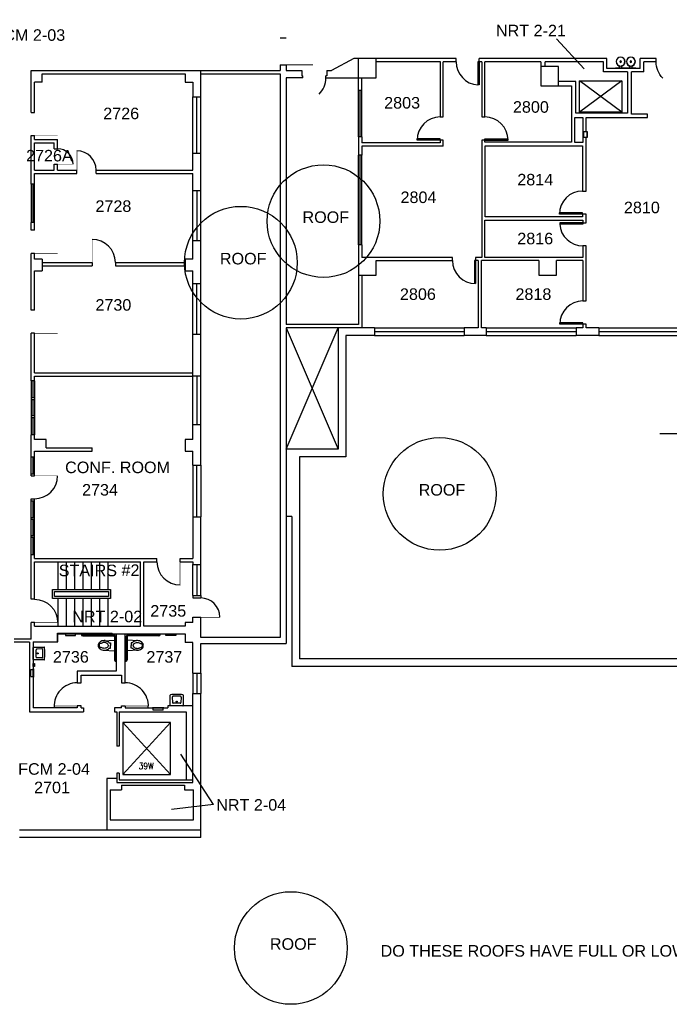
# Model space of a CAD drawing. Extents: x 1022 to 4599, y 252 to 3211.
# Tile 2 of 4: x 2057 to 3069, y 575 to 2110. Entities that reach past the tile are written whole.
import ezdxf
from ezdxf.enums import TextEntityAlignment as Align

# ---------------------------------------------------------------- set-up
doc = ezdxf.new("R2010")
doc.units = 0
doc.header["$LTSCALE"] = 96
doc.header["$MEASUREMENT"] = 0
doc.layers.get('0').update_dxf_attribs({"linetype": 'CONTINUOUS'})
doc.layers.get('DEFPOINTS').update_dxf_attribs({"color": 31, "linetype": 'CONTINUOUS'})
for name, color, linetype in [('A-ANNO-RNUM', 4, 'CONTINUOUS'), ('A-ANNO-TEXT', 4, 'CONTINUOUS'), ('A-ANNO-TEXT-CTC', 181, 'CONTINUOUS'), ('A-DOOR', 2, 'CONTINUOUS'), ('A-FLOR-SHFT', 1, 'CONTINUOUS'), ('A-FLOR-STRS', 2, 'CONTINUOUS'), ('A-GLAZ', 2, 'CONTINUOUS'), ('A-PREFIX', 2, 'CONTINUOUS'), ('A-WALL-FULL', 6, 'CONTINUOUS'), ('A-WALL-SILL', 1, 'CONTINUOUS')]:
    doc.layers.add(name, color=color, linetype=linetype)
doc.styles.add('ARIAL', font='arial.ttf')
doc.styles.add('PP-FPLL-unverified$0$STANDARD', font='ROMANS.shx', dxfattribs={"width": 0.85})

# ---------------------------------------------------------------- blocks, each defined once
blk = doc.blocks.new('DR')
at = {"layer": 'A-DOOR'}
blk.add_lwpolyline([(0, 0, 0.0278, 0.0278, 0), (0, 1, 0, 0, 0.414214), (-1, 0, 0, 0, 0.414214)], format="xyseb", dxfattribs=at)
blk = doc.blocks.new('DL')
at = {"layer": 'A-DOOR', "const_width": 0.0156}
blk.add_lwpolyline([(-1, 0), (0, 0)], dxfattribs=at)
at = {"layer": 'A-DOOR'}
blk.add_arc((0, 0), 1, 90, 180, dxfattribs=at)
blk = doc.blocks.new('PP-FP02-unverified$0$DOOR-E')
at = {"const_width": 0.001}
blk.add_lwpolyline([(0, 0), (-0.707, 0.707)], dxfattribs=at)
blk.add_arc((0, 0), 1, 135, 180)

msp = doc.modelspace()

# ---------------------------------------------------------------- linework, layer by layer
at = {"layer": 'A-ANNO-TEXT-CTC'}
for p, q in [((2893.3, 2080.5), (2936.2, 2033.6)), ((2359, 887), (2308.2, 965.5)), ((2359, 887), (2293.8, 879.1))]:
    msp.add_line(p, q, dxfattribs=at)
at = {"layer": 'A-DOOR'}
for p, q in [((2770.9, 2044.8), (2770.9, 2008.7)), ((2772.9, 2044.8), (2770.9, 2044.8)), ((2772.9, 2044.8), (2772.9, 2008.7)), ((2772.9, 2008.7), (2770.9, 2008.7)), ((2680.1, 1924.7), (2676.1, 1924.7)), ((2676.1, 1922.7), (2676.1, 1924.7)), ((2680.1, 1922.7), (2676.1, 1922.7)), ((2708.1, 1924.7), (2680.1, 1924.7)), ((2680.1, 1924.7), (2680.1, 1922.7)), ((2680.1, 1923.7), (2708.1, 1923.7)), ((2708.1, 1922.7), (2680.1, 1922.7)), ((2708.1, 1924.7), (2708.1, 1922.7)), ((2712.1, 1924.7), (2708.1, 1924.7)), ((2712.1, 1922.7), (2708.1, 1922.7)), ((2712.1, 1922.7), (2712.1, 1924.7)), ((2781.8, 1924.7), (2785.8, 1924.7)), ((2781.8, 1922.7), (2781.8, 1924.7)), ((2781.8, 1922.7), (2785.8, 1922.7)), ((2785.8, 1924.7), (2813.8, 1924.7)), ((2785.8, 1924.7), (2785.8, 1922.7)), ((2813.8, 1923.7), (2785.8, 1923.7)), ((2785.8, 1922.7), (2813.8, 1922.7)), ((2813.8, 1924.7), (2817.8, 1924.7)), ((2813.8, 1924.7), (2813.8, 1922.7)), ((2813.8, 1922.7), (2817.8, 1922.7)), ((2817.8, 1922.7), (2817.8, 1924.7)), ((2901.8, 1809.2), (2897.8, 1809.2)), ((2897.8, 1807.2), (2897.8, 1809.2)), ((2901.8, 1807.2), (2897.8, 1807.2)), ((2929.8, 1809.2), (2901.8, 1809.2)), ((2901.8, 1809.2), (2901.8, 1807.2)), ((2901.8, 1808.2), (2929.8, 1808.2)), ((2929.8, 1807.2), (2901.8, 1807.2)), ((2929.8, 1809.2), (2929.8, 1807.2)), ((2933.8, 1809.2), (2929.8, 1809.2)), ((2933.8, 1807.2), (2929.8, 1807.2)), ((2933.8, 1807.2), (2933.8, 1809.2)), ((2898.4, 1793.7), (2898.4, 1791.7)), ((2934.5, 1793.7), (2898.4, 1793.7)), ((2934.5, 1791.7), (2898.4, 1791.7)), ((2934.5, 1793.7), (2934.5, 1791.7)), ((2731.1, 1734.8), (2731.1, 1734.8)), ((2731.1, 1734.8), (2731.3, 1734.8)), ((2765.3, 1734.8), (2765.3, 1730.8)), ((2767.3, 1734.8), (2765.3, 1734.8)), ((2767.3, 1734.8), (2767.3, 1730.8)), ((2765.3, 1730.8), (2765.3, 1702.8)), ((2765.3, 1730.8), (2767.3, 1730.8)), ((2766.3, 1702.8), (2766.3, 1730.8)), ((2767.3, 1730.8), (2767.3, 1702.8)), ((2765.3, 1702.8), (2765.3, 1698.8)), ((2765.3, 1702.8), (2767.3, 1702.8)), ((2767.3, 1698.8), (2765.3, 1698.8)), ((2767.3, 1702.8), (2767.3, 1698.8)), ((2902.5, 1637.8), (2898.5, 1637.8)), ((2898.5, 1635.8), (2898.5, 1637.8)), ((2902.5, 1635.8), (2898.5, 1635.8)), ((2930.5, 1637.8), (2902.5, 1637.8)), ((2902.5, 1637.8), (2902.5, 1635.8)), ((2902.5, 1636.8), (2930.5, 1636.8)), ((2930.5, 1635.8), (2902.5, 1635.8)), ((2930.5, 1637.8), (2930.5, 1635.8)), ((2934.5, 1637.8), (2930.5, 1637.8)), ((2934.5, 1635.8), (2930.5, 1635.8)), ((2934.5, 1635.8), (2934.5, 1637.8))]:
    msp.add_line(p, q, dxfattribs=at)
msp.add_lwpolyline([(2463, 2082), (2472, 2082)], dxfattribs=at)
for points, const_width in [([(2146.2, 1875.8), (2146.2, 1905.8)], 1), ([(2116.2, 1885.1), (2140.4, 1885.1)], 0.5), ([(2339, 1178.8), (2369, 1178.8)], 1), ([(2146.7, 1040.5), (2110.7, 1040.5)], 1), ([(2221.5, 1040.5), (2257.5, 1040.5)], 1)]:
    msp.add_lwpolyline(points, dxfattribs=dict(at, const_width=const_width))
for centre, radius, start, end in [((2772.9, 2044.8), 36.1, 180, 266.8211), ((2712.1, 1922.7), 36, 90, 180), ((2781.8, 1922.7), 36, 0, 90), ((2116.2, 1885.1), 24, 0, 90), ((2146.2, 1875.8), 30, 360, 90), ((2933.8, 1807.2), 36, 90, 180), ((2934.5, 1793.7), 36.1, 183.1789, 270), ((2767.3, 1734.8), 36, 180, 270), ((2934.5, 1635.8), 36, 90, 180), ((2339, 1178.8), 30, 0, 90), ((2146.7, 1040.5), 36, 90, 183.5833), ((2221.5, 1040.5), 36, 356.4167, 90)]:
    msp.add_arc(centre, radius, start, end, dxfattribs=at)
at = {"layer": 'A-FLOR-SHFT'}
for p, q in [((2929.1, 2015), (2995.3, 2015)), ((2929.1, 1966), (2929.1, 2015)), ((2995.3, 2015), (2929.1, 1966)), ((2995.3, 1966), (2929.1, 2015)), ((2995.3, 2015), (2995.3, 1966)), ((2995.3, 1966), (2929.1, 1966)), ((2217.5, 1014.8), (2292.2, 933.8)), ((2217.5, 933.8), (2292.2, 1014.8))]:
    msp.add_line(p, q, dxfattribs=at)
msp.add_lwpolyline([(2217.5, 933.8), (2292.2, 933.8), (2292.2, 1014.8), (2217.5, 1014.8)], close=True, dxfattribs=at)
at = {"layer": 'A-FLOR-STRS'}
for p, q in [((2472, 1630), (2553, 1441)), ((2472, 1441), (2553, 1630)), ((2116.4, 1265.1), (2116.4, 1221.9)), ((2129.4, 1265.1), (2129.4, 1221.9)), ((2142.4, 1265.1), (2142.4, 1221.9)), ((2155.4, 1265.1), (2155.4, 1221.9)), ((2168.4, 1265.1), (2168.4, 1221.9)), ((2181.4, 1265.1), (2181.4, 1221.9)), ((2194.4, 1265.1), (2194.4, 1221.9)), ((2116.4, 1207.9), (2116.4, 1164.8)), ((2129.4, 1207.9), (2129.4, 1164.8)), ((2142.4, 1207.9), (2142.4, 1164.8)), ((2155.4, 1207.9), (2155.4, 1164.8)), ((2168.4, 1207.9), (2168.4, 1164.8)), ((2181.4, 1207.9), (2181.4, 1164.8)), ((2194.4, 1207.9), (2194.4, 1164.8))]:
    msp.add_line(p, q, dxfattribs=at)
for points in [[(2108.4, 1221.9), (2198.4, 1221.9), (2198.4, 1207.9), (2108.4, 1207.9)], [(2111.4, 1218.9), (2195.4, 1218.9), (2195.4, 1210.9), (2111.4, 1210.9)]]:
    msp.add_lwpolyline(points, close=True, dxfattribs=at)
at = {"layer": 'A-GLAZ'}
for p, q in [((2587.5, 1927.5), (2587.5, 2000)), ((2333, 1902), (2333, 1990)), ((2587.5, 1759.2), (2587.5, 1899.3)), ((2077.6, 1854), (2077.6, 1794)), ((2333, 1844), (2333, 1766)), ((2333, 1620.2), (2333, 1699)), ((2609.6, 1624), (2749.6, 1624)), ((2783.9, 1624), (2923.9, 1624)), ((2959.5, 1624), (3099.5, 1624)), ((2333, 1555), (2333, 1479)), ((2077.6, 1547.2), (2077.6, 1520.8)), ((2077.6, 1517.8), (2077.6, 1492.8)), ((2077.6, 1489.8), (2077.6, 1463.2)), ((2077.6, 1428.9), (2077.6, 1402.4)), ((2333, 1335.2), (2333, 1416)), ((2077.6, 1360.4), (2077.6, 1333.9)), ((2077.6, 1330.9), (2077.6, 1305.9)), ((2077.6, 1302.9), (2077.6, 1276.4)), ((2333, 1260.8), (2333, 1212.8)), ((2333, 1091.8), (2333, 1059.8))]:
    msp.add_line(p, q, dxfattribs=at)
at = {"layer": 'A-PREFIX'}
for p, q in [((2985.1, 2035.3), (3017.1, 2035.3)), ((2985.1, 2034.3), (2985.1, 2035.3)), ((3017.1, 2034.3), (2985.1, 2034.3)), ((2991.3, 2035.3), (2991.3, 2038.2)), ((2994.8, 2038.2), (2994.8, 2035.3)), ((3007.3, 2035.3), (3007.3, 2038.2)), ((3010.8, 2038.2), (3010.8, 2035.3)), ((3017.1, 2034.3), (3017.1, 2035.3)), ((2936.1, 1926.5), (2936.1, 1936)), ((2936.1, 1936), (2941, 1936)), ((2940.5, 1936), (2940.5, 1926.5)), ((2941, 1936), (2941, 1926.5)), ((2941, 1926.5), (2936.1, 1926.5)), ((2152.8, 1152.7), (2152.8, 1152.3)), ((2154.2, 1152.7), (2152.8, 1152.7)), ((2154.2, 1152.7), (2154.2, 1152.7)), ((2274.8, 1152.7), (2276.2, 1152.7)), ((2274.8, 1152.7), (2274.8, 1152.7)), ((2276.2, 1152.7), (2276.2, 1152.3)), ((2155.3, 1149.8), (2203, 1149.8)), ((2158.5, 1151.2), (2155.7, 1151.2)), ((2203.6, 1151.2), (2158.5, 1151.2)), ((2187.6, 1142.2), (2204.5, 1143)), ((2204.5, 1148.3), (2204.5, 1140.3)), ((2204.5, 1143), (2204.5, 1126.5)), ((2204.5, 1140.3), (2204.5, 1112.5)), ((2206, 1141.7), (2206, 1148.8)), ((2206, 1113), (2206, 1141.7)), ((2223, 1141.7), (2223, 1148.8)), ((2223, 1113), (2223, 1141.7)), ((2224.5, 1148.3), (2224.5, 1140.3)), ((2224.5, 1143), (2224.5, 1126.5)), ((2241.4, 1142.2), (2224.5, 1143)), ((2224.5, 1140.3), (2224.5, 1112.5)), ((2225.4, 1151.2), (2270.5, 1151.2)), ((2273.7, 1149.8), (2226, 1149.8)), ((2270.5, 1151.2), (2273.3, 1151.2)), ((2078.2, 1112.8), (2078.2, 1131.8)), ((2078.7, 1132.3), (2095.3, 1132.3)), ((2082.5, 1116.7), (2082.5, 1127.9)), ((2091.7, 1129.3), (2083.4, 1128.9)), ((2093.2, 1116.8), (2093.2, 1127.8)), ((2187.6, 1127.3), (2204.5, 1126.5)), ((2241.4, 1127.3), (2224.5, 1126.5)), ((2095.3, 1112.3), (2078.7, 1112.3)), ((2091.7, 1115.3), (2083.4, 1115.7)), ((2207, 1110), (2207.5, 1110)), ((2207.5, 1111.5), (2207.5, 1111.5)), ((2207.5, 1110), (2207.5, 1111.5)), ((2221.5, 1111.5), (2221.5, 1111.5)), ((2221.5, 1110), (2221.5, 1111.5)), ((2222, 1110), (2221.5, 1110)), ((2074.6, 1097.3), (2078.2, 1097.3)), ((2074.6, 1086.3), (2074.6, 1097.3)), ((2078.2, 1086.3), (2078.2, 1097.3)), ((2074.6, 1086.3), (2078.2, 1086.3)), ((2291.7, 1041), (2291.7, 1057.5)), ((2294.7, 1053.9), (2295.2, 1045.7)), ((2307.3, 1055.5), (2296.2, 1055.5)), ((2307.3, 1044.8), (2296.2, 1044.8)), ((2308.8, 1053.9), (2308.3, 1045.7)), ((2311.7, 1057.5), (2311.7, 1041)), ((2265, 1033.7), (2265, 1037.3)), ((2280.5, 1037.3), (2265, 1037.3)), ((2280.5, 1033.7), (2265, 1033.7)), ((2280.5, 1033.7), (2280.5, 1037.3)), ((2311.2, 1040.5), (2292.2, 1040.5))]:
    msp.add_line(p, q, dxfattribs=at)
for points in [[(2128.5, 1150.5), (2144.2, 1150.5), (2144.2, 1152.7), (2128.5, 1152.7)], [(2300.5, 1150.5), (2284.8, 1150.5), (2284.8, 1152.7), (2300.5, 1152.7)], [(2078.2, 1101.8), (2078.2, 1106.8), (2080, 1106.8), (2080, 1101.8)]]:
    msp.add_lwpolyline(points, close=True, dxfattribs=at)
for points in [[(2195.3, 1134.8, 0.17747), (2194.3, 1137, 0.066386), (2193.5, 1137.8, 0.085426), (2191.5, 1138.8, 0.074934), (2188.8, 1139.3, 0.074934), (2186, 1138.8, 0.08035), (2184.1, 1137.9, -0.238976), (2183.7, 1137.8), (2181.5, 1138.6, -0.549653), (2181.3, 1139.4)], [(2188.8, 1142.3, -0.074934), (2192.4, 1141.7, -0.085426), (2195.3, 1140.2, -0.066386), (2196.7, 1138.9), (2198.3, 1138.9), (2198.3, 1134.8)], [(2240.2, 1142.3, 0.074934), (2236.6, 1141.7, 0.085426), (2233.7, 1140.2, 0.066386), (2232.3, 1138.9), (2230.7, 1138.9), (2230.7, 1134.8)], [(2233.7, 1134.8, -0.17747), (2234.7, 1137, -0.066386), (2235.5, 1137.8, -0.085426), (2237.5, 1138.8, -0.074934), (2240.2, 1139.3, -0.074934), (2243, 1138.8, -0.08035), (2244.9, 1137.9, 0.238976), (2245.3, 1137.8), (2247.5, 1138.6, 0.549653), (2247.7, 1139.4)], [(2078.7, 1132.3, 0.065543), (2078.6, 1132.3, 0.087946), (2078.5, 1132.2, 0.043207), (2078.4, 1132.2, 0.043207), (2078.3, 1132.1, 0.087946), (2078.3, 1132, 0.065543), (2078.2, 1131.8)], [(2083.4, 1128.9, 0.063221), (2083.2, 1128.8, 0.085725), (2083, 1128.7, 0.040781), (2082.8, 1128.6, 0.040781), (2082.6, 1128.4, 0.085725), (2082.5, 1128.2, 0.063221), (2082.5, 1127.9)], [(2093.2, 1127.8, 0.050866), (2093.2, 1128.2, 0.073218), (2093.1, 1128.4, 0.028563), (2092.9, 1128.8, 0.050866), (2092.8, 1128.9, 0.050866), (2092.6, 1129.1, 0.028563), (2092.3, 1129.3, 0.073218), (2092, 1129.3, 0.050866), (2091.7, 1129.3)], [(2095.8, 1131.9, 0.061553), (2095.8, 1132, 0.084107), (2095.7, 1132.1, 0.039062), (2095.6, 1132.2, 0.039062), (2095.5, 1132.2, 0.084107), (2095.4, 1132.3, 0.061553), (2095.3, 1132.3)], [(2095.8, 1112.8, 0.007949), (2096.1, 1116.9, 0.014949), (2096.2, 1119.1, 0.000949), (2096.2, 1122.3, 0.000949), (2096.2, 1125.5, 0.014949), (2096.1, 1127.7, 0.007949), (2095.8, 1131.9)], [(2195.3, 1134.8, -0.17412), (2194.3, 1132.5, -0.066386), (2193.5, 1131.7, -0.085426), (2191.5, 1130.7, -0.074934), (2188.8, 1130.2, -0.074934), (2186, 1130.7, -0.08035), (2184.1, 1131.6, 0.238976), (2183.7, 1131.7), (2181.5, 1130.9, 0.549653), (2181.3, 1130.1)], [(2188.8, 1127.2, 0.074934), (2192.4, 1127.8, 0.085426), (2195.3, 1129.3, 0.066386), (2196.7, 1130.6), (2198.3, 1130.6), (2198.3, 1134.8)], [(2240.2, 1127.2, -0.074934), (2236.6, 1127.8, -0.085426), (2233.7, 1129.3, -0.066386), (2232.3, 1130.6), (2230.7, 1130.6), (2230.7, 1134.8)], [(2233.7, 1134.8, 0.17412), (2234.7, 1132.5, 0.066386), (2235.5, 1131.7, 0.085426), (2237.5, 1130.7, 0.074934), (2240.2, 1130.2, 0.074934), (2243, 1130.7, 0.08035), (2244.9, 1131.6, -0.238976), (2245.3, 1131.7), (2247.5, 1130.9, -0.549653), (2247.7, 1130.1)], [(2078.2, 1112.8, 0.065543), (2078.3, 1112.7, 0.087946), (2078.3, 1112.6, 0.043207), (2078.4, 1112.5, 0.043207), (2078.5, 1112.4, 0.087946), (2078.6, 1112.3, 0.065543), (2078.7, 1112.3)], [(2082.5, 1116.7, 0.063221), (2082.5, 1116.4, 0.085725), (2082.6, 1116.2, 0.040781), (2082.8, 1116, 0.040781), (2083, 1115.9, 0.085725), (2083.2, 1115.8, 0.063221), (2083.4, 1115.7)], [(2091.7, 1115.3, 0.050866), (2092, 1115.3, 0.073218), (2092.3, 1115.4, 0.028563), (2092.6, 1115.5, 0.050866), (2092.8, 1115.7, 0.050866), (2092.9, 1115.8, 0.028563), (2093.1, 1116.2, 0.073218), (2093.2, 1116.4, 0.050866), (2093.2, 1116.8)], [(2095.3, 1112.3, 0.061553), (2095.4, 1112.3, 0.084107), (2095.5, 1112.4, 0.039062), (2095.6, 1112.4, 0.039062), (2095.7, 1112.5, 0.084107), (2095.8, 1112.6, 0.061553), (2095.8, 1112.8)], [(2292.2, 1058, 0.061553), (2292.1, 1058, 0.084107), (2292, 1058, 0.039062), (2291.9, 1057.9, 0.039062), (2291.8, 1057.8, 0.084107), (2291.8, 1057.7, 0.061553), (2291.7, 1057.5)], [(2311.3, 1058, 0.007949), (2307.1, 1058.4, 0.014949), (2304.9, 1058.4, 0.000949), (2301.7, 1058.5, 0.000949), (2298.6, 1058.4, 0.014949), (2296.4, 1058.4, 0.007949), (2292.2, 1058)], [(2296.2, 1055.5, 0.050866), (2295.9, 1055.5, 0.073218), (2295.6, 1055.4, 0.028563), (2295.3, 1055.2, 0.050866), (2295.1, 1055, 0.050866), (2295, 1054.9, 0.028563), (2294.8, 1054.5, 0.073218), (2294.7, 1054.3, 0.050866), (2294.7, 1053.9)], [(2295.2, 1045.7, 0.063221), (2295.2, 1045.4, 0.085725), (2295.3, 1045.2, 0.040781), (2295.5, 1045, 0.040781), (2295.7, 1044.9, 0.085725), (2295.9, 1044.8, 0.063221), (2296.2, 1044.8)], [(2308.8, 1053.9, 0.050866), (2308.8, 1054.3, 0.073218), (2308.7, 1054.5, 0.028563), (2308.5, 1054.9, 0.050866), (2308.4, 1055, 0.050866), (2308.2, 1055.2, 0.028563), (2307.9, 1055.4, 0.073218), (2307.6, 1055.5, 0.050866), (2307.3, 1055.5)], [(2307.3, 1044.8, 0.063221), (2307.6, 1044.8, 0.085725), (2307.8, 1044.9, 0.040781), (2308, 1045, 0.040781), (2308.2, 1045.2, 0.085725), (2308.3, 1045.4, 0.063221), (2308.3, 1045.7)], [(2311.7, 1057.5, 0.061553), (2311.7, 1057.7, 0.084107), (2311.7, 1057.8, 0.039062), (2311.6, 1057.9, 0.039062), (2311.5, 1058, 0.084107), (2311.4, 1058, 0.061553), (2311.3, 1058)], [(2291.7, 1041, 0.065543), (2291.8, 1040.9, 0.087946), (2291.8, 1040.8, 0.043207), (2291.9, 1040.7, 0.043207), (2292, 1040.6, 0.087946), (2292.1, 1040.5, 0.065543), (2292.2, 1040.5)], [(2311.2, 1040.5, 0.065543), (2311.4, 1040.5, 0.087946), (2311.5, 1040.6, 0.043207), (2311.6, 1040.7, 0.043207), (2311.7, 1040.8, 0.087946), (2311.7, 1040.9, 0.065543), (2311.7, 1041)]]:
    msp.add_lwpolyline(points, format="xyb", dxfattribs=at)
for points in [[(2085.3, 1123, -0.043661), (2085.4, 1123, -0.043661), (2085.5, 1122.9, -0.043661), (2085.6, 1122.8, -0.043661), (2085.6, 1122.7, -0.043661), (2085.7, 1122.6, -0.043661), (2085.7, 1122.4, -0.043661), (2085.7, 1122.3, -0.043661), (2085.7, 1122.2, -0.043661), (2085.7, 1122.1, -0.043661), (2085.6, 1121.9, -0.043661), (2085.6, 1121.8, -0.043661), (2085.5, 1121.7, -0.043661), (2085.4, 1121.7, -0.043661), (2085.3, 1121.6, -0.043661), (2085.1, 1121.6, -0.043661), (2085, 1121.6, -0.043661), (2084.9, 1121.6, -0.043661), (2084.7, 1121.6, -0.043661), (2084.6, 1121.7, -0.043661), (2084.5, 1121.7, -0.043661), (2084.4, 1121.8, -0.043661), (2084.4, 1121.9, -0.043661), (2084.3, 1122.1, -0.043661), (2084.3, 1122.2, -0.043661), (2084.2, 1122.3, -0.043661), (2084.3, 1122.4, -0.043661), (2084.3, 1122.6, -0.043661), (2084.4, 1122.7, -0.043661), (2084.4, 1122.8, -0.043661), (2084.5, 1122.9, -0.043661), (2084.6, 1123, -0.043661), (2084.7, 1123, -0.043661), (2084.9, 1123, -0.043661), (2085, 1123.1, -0.043661), (2085.1, 1123, -0.043661)], [(2301, 1047.5, -0.043661), (2301.1, 1047.6, -0.043661), (2301.2, 1047.7, -0.043661), (2301.3, 1047.8, -0.043661), (2301.4, 1047.9, -0.043661), (2301.5, 1048, -0.043661), (2301.6, 1048, -0.043661), (2301.7, 1048, -0.043661), (2301.9, 1048, -0.043661), (2302, 1048, -0.043661), (2302.1, 1047.9, -0.043661), (2302.2, 1047.8, -0.043661), (2302.3, 1047.7, -0.043661), (2302.4, 1047.6, -0.043661), (2302.5, 1047.5, -0.043661), (2302.5, 1047.4, -0.043661), (2302.5, 1047.2, -0.043661), (2302.5, 1047.1, -0.043661), (2302.5, 1047, -0.043661), (2302.4, 1046.9, -0.043661), (2302.3, 1046.8, -0.043661), (2302.2, 1046.7, -0.043661), (2302.1, 1046.6, -0.043661), (2302, 1046.5, -0.043661), (2301.9, 1046.5, -0.043661), (2301.7, 1046.5, -0.043661), (2301.6, 1046.5, -0.043661), (2301.5, 1046.5, -0.043661), (2301.4, 1046.6, -0.043661), (2301.3, 1046.7, -0.043661), (2301.2, 1046.8, -0.043661), (2301.1, 1046.9, -0.043661), (2301, 1047, -0.043661), (2301, 1047.1, -0.043661), (2301, 1047.2, -0.043661), (2301, 1047.4, -0.043661)]]:
    msp.add_lwpolyline(points, format="xyb", close=True, dxfattribs=at)
for points in [[(2207.5, 1111.5), (2207.5, 1110)], [(2221.5, 1111.5), (2221.5, 1110)], [(2078.2, 1085.3), (2078.2, 1098.3), (2078.8, 1098.3), (2078.8, 1085.3), (2078.2, 1085.3)], [(2281.5, 1037.3), (2264, 1037.3), (2264, 1037.9), (2281.5, 1037.9), (2281.5, 1037.3)]]:
    msp.add_lwpolyline(points, dxfattribs=at)
for centre, radius, start, end in [((2993.1, 2045), 7, 90, 270), ((2993.1, 2045), 6.86, 90, 270), ((2993.1, 2045), 1.2, 90, 270), ((2993.1, 2045), 7, 270, 90), ((2993.1, 2045), 6.86, 270, 90), ((2993.1, 2045), 1.2, 270, 90), ((3009.1, 2045), 7, 90, 270), ((3009.1, 2045), 6.86, 90, 270), ((3009.1, 2045), 1.2, 90, 270), ((3009.1, 2045), 7, 270, 90), ((3009.1, 2045), 6.86, 270, 90), ((3009.1, 2045), 1.2, 270, 90), ((2155.3, 1152.3), 2.5, 180, 270), ((2155.7, 1152.7), 1.5, 180, 270), ((2273.3, 1152.7), 1.5, 270, 0), ((2273.7, 1152.3), 2.5, 270, 0), ((2185.5, 1134.8), 6.29, 132.5207, 227.0085), ((2185.5, 1134.8), 4.82, 132.5207, 227.0085), ((2186.7, 1134.3), 7.42, 126.6725, 136.5742), ((2187.9, 1132.6), 9.55, 107.1416, 126.6725), ((2188.8, 1129.9), 12.4, 90, 107.1416), ((2190.1, 1125.5), 16.8, 90, 95.1954), ((2203, 1148.3), 1.5, 359.9992, 90.0008), ((2203.5, 1148.8), 2.5, 359.9998, 90.0002), ((2225.5, 1148.8), 2.5, 89.9998, 180.0002), ((2226, 1148.3), 1.5, 89.9992, 180.0008), ((2238.9, 1125.5), 16.8, 84.8046, 90), ((2240.2, 1129.9), 12.4, 72.8584, 90), ((2241.1, 1132.6), 9.55, 53.3275, 72.8584), ((2243.5, 1134.8), 4.82, 312.9915, 47.4793), ((2242.3, 1134.3), 7.42, 43.4258, 53.3275), ((2243.5, 1134.8), 6.29, 312.9915, 47.4793), ((2186.7, 1135.2), 7.42, 223.4258, 233.3275), ((2187.9, 1136.9), 9.55, 233.3275, 252.8584), ((2188.8, 1139.6), 12.4, 252.8584, 270), ((2190.1, 1144), 16.8, 264.8046, 270), ((2238.9, 1144), 16.8, 270, 275.1954), ((2240.2, 1139.6), 12.4, 270, 287.1416), ((2241.1, 1136.9), 9.55, 287.1416, 306.6725), ((2242.3, 1135.2), 7.42, 306.6725, 316.5742), ((2207, 1112.5), 2.5, 178.916, 269.9927), ((2207.5, 1113), 1.5, 178.2125, 269.9803), ((2221.5, 1113), 1.5, 270.0197, 1.7875), ((2222, 1112.5), 2.5, 270.0073, 1.084)]:
    msp.add_arc(centre, radius, start, end, dxfattribs=at)
at = {"layer": 'A-WALL-FULL'}
for p, q in [((2577.8, 2050), (2542.9, 2031)), ((2736.9, 2050), (2577.8, 2050)), ((2584.8, 2000), (2584.8, 2050)), ((2712.1, 2044.8), (2612.3, 2044.8)), ((2712.1, 2045), (2712.1, 1958.7)), ((2716.9, 1958.7), (2716.9, 2044.8)), ((2736.9, 2044.8), (2716.9, 2044.8)), ((2736.9, 2044.8), (2736.9, 2050)), ((2971.6, 2050), (2772.9, 2050)), ((2772.9, 2044.8), (2772.9, 2050)), ((2776.9, 2044.8), (2772.9, 2044.8)), ((2776.9, 2044.8), (2776.9, 1958.7)), ((2869.1, 2044.8), (2781.8, 2044.8)), ((2781.8, 1958.7), (2781.8, 2044.8)), ((2869.1, 2044.8), (2869.1, 2007.3)), ((2966.3, 2044.8), (2875.6, 2044.8)), ((2875.6, 2037.5), (2875.6, 2044.8)), ((2966.3, 2029), (2966.3, 2044.8)), ((2971.6, 2034.3), (2971.6, 2050)), ((3023.8, 2034.3), (3023.8, 2050)), ((3048.3, 2050), (3023.8, 2050)), ((3029.1, 2029), (3029.1, 2044.8)), ((3048.3, 2044.8), (3029.1, 2044.8)), ((3048.3, 2044.8), (3048.3, 2050)), ((2075, 2031), (2463, 2031)), ((2075, 1965.8), (2075, 2031)), ((2339, 1990), (2339, 2031)), ((2463, 2040), (2463, 2031)), ((2463, 2040), (2472, 2040)), ((2472, 2040), (2472, 2031)), ((2472, 2031), (2496.7, 2031)), ((2496.7, 2031), (2496.7, 2023)), ((2535.7, 2031), (2542.9, 2031)), ((2535.7, 2031), (2535.7, 2023)), ((2896.6, 2037.5), (2869.1, 2037.5)), ((2896.6, 2007.3), (2896.6, 2037.5)), ((3003.8, 2029), (2966.3, 2029)), ((3023.8, 2034.3), (2971.6, 2034.3)), ((3003.8, 2029), (3003.8, 1964.5)), ((3029.1, 2029), (3010.3, 2029)), ((3010.3, 1963), (3010.3, 2029)), ((2092.2, 2013), (2080.2, 2013)), ((2080.2, 1965.8), (2080.2, 2013)), ((2092.2, 2025.8), (2315, 2025.8)), ((2092.2, 2013), (2092.2, 2025.8)), ((2315, 2025.8), (2315, 2013)), ((2315, 2013), (2327, 2013)), ((2327, 2013), (2327, 1990)), ((2339, 2025.8), (2463, 2025.8)), ((2463, 2025.8), (2463, 1147)), ((2472, 2019.5), (2472, 1635.2)), ((2498, 2019.5), (2472, 2019.5)), ((2496.7, 2023), (2498, 2023)), ((2498, 2019.5), (2498, 2023)), ((2534, 2019.5), (2534, 2023)), ((2535.7, 2023), (2534, 2023)), ((2534, 2019.5), (2612.3, 2019.5)), ((2590.1, 2000), (2590.1, 2019.5)), ((2923.3, 2013.8), (2896.6, 2013.8)), ((2923.3, 1964.5), (2923.3, 2013.8)), ((2590.1, 2000), (2584.8, 2000)), ((2869.1, 2007.3), (2916.8, 2007.3)), ((2916.8, 2007.3), (2916.8, 1919.2)), ((2327, 1990), (2339, 1990)), ((2075, 1965.8), (2080.2, 1965.8)), ((2712.1, 1958.7), (2716.9, 1958.7)), ((2776.9, 1958.7), (2781.8, 1958.7)), ((2921.8, 1958), (2934.3, 1958)), ((2921.8, 1918.7), (2921.8, 1958)), ((3003.8, 1964.5), (2923.3, 1964.5)), ((2934.3, 1958), (2934.3, 1918.7)), ((2939.3, 1958), (3035.1, 1958)), ((2939.3, 1936), (2939.3, 1958)), ((3035.1, 1963), (3010.3, 1963)), ((3035.1, 1958), (3035.1, 1963)), ((2075, 1929.8), (2080.2, 1929.8)), ((2075, 1854), (2075, 1929.8)), ((2080.2, 1923.7), (2080.2, 1929.8)), ((2080.2, 1923.7), (2116.2, 1923.7)), ((2116.2, 1909.1), (2116.2, 1923.7)), ((2590.1, 1927.5), (2584.8, 1927.5)), ((2584.8, 1927.5), (2584.8, 1899.3)), ((2590.1, 1927.5), (2590.1, 1918.5)), ((2712.1, 1922.7), (2712.1, 1918.5)), ((2716.9, 1922.7), (2712.1, 1922.7)), ((2716.9, 1913.3), (2716.9, 1922.7)), ((2781.8, 1922.7), (2776.9, 1922.7)), ((2776.9, 1922.7), (2776.9, 1739.7)), ((2781.8, 1919.2), (2781.8, 1922.7)), ((2916.8, 1919.2), (2781.8, 1919.2)), ((2939.3, 1843.2), (2939.3, 1926.5)), ((2080.2, 1875.8), (2080.2, 1918.5)), ((2080.2, 1918.5), (2111, 1918.5)), ((2111, 1909.1), (2111, 1918.5)), ((2111, 1909.1), (2116.2, 1909.1)), ((2712.1, 1918.5), (2590.1, 1918.5)), ((2590.1, 1913.3), (2590.1, 1899.3)), ((2716.9, 1913.3), (2590.1, 1913.3)), ((2782.4, 1913.7), (2933.8, 1913.7)), ((2782.4, 1803.2), (2782.4, 1913.7)), ((2934.3, 1918.7), (2921.8, 1918.7)), ((2933.8, 1913.7), (2933.8, 1843.2)), ((2327, 1902), (2339, 1902)), ((2327, 1875.8), (2327, 1902)), ((2339, 1844), (2339, 1902)), ((2590.1, 1899.3), (2584.8, 1899.3)), ((2080.2, 1875.8), (2111, 1875.8)), ((2111, 1875.8), (2111, 1885.1)), ((2111, 1885.1), (2116.2, 1885.1)), ((2116.2, 1875.8), (2116.2, 1885.1)), ((2116.2, 1875.8), (2146.2, 1875.8)), ((2146.2, 1870.5), (2146.2, 1875.8)), ((2176.2, 1870.5), (2176.2, 1875.8)), ((2176.2, 1875.8), (2327, 1875.8)), ((2080.2, 1870.5), (2146.2, 1870.5)), ((2080.2, 1854), (2080.2, 1870.5)), ((2176.2, 1870.5), (2327, 1870.5)), ((2327, 1844), (2327, 1870.5)), ((2080.2, 1854), (2075, 1854)), ((2327, 1844), (2339, 1844)), ((2933.8, 1843.2), (2939.3, 1843.2)), ((2781.8, 1797.7), (2934.5, 1797.7)), ((2781.8, 1739.7), (2781.8, 1797.7)), ((2933.8, 1803.2), (2782.4, 1803.2)), ((2933.8, 1807.2), (2933.8, 1803.2)), ((2939.3, 1807.2), (2933.8, 1807.2)), ((2934.5, 1797.7), (2934.5, 1793.7)), ((2939.3, 1793.7), (2939.3, 1807.2)), ((2075, 1782), (2075, 1794)), ((2080.2, 1794), (2075, 1794)), ((2080.2, 1782), (2075, 1782)), ((2080.2, 1782), (2080.2, 1794)), ((2934.5, 1793.7), (2939.3, 1793.7)), ((2327, 1766), (2339, 1766)), ((2327, 1737), (2327, 1766)), ((2339, 1699), (2339, 1766)), ((2584.8, 1759.2), (2584.8, 1635.2)), ((2590.1, 1759.2), (2584.8, 1759.2)), ((2590.1, 1759.2), (2590.1, 1739.8)), ((2934.5, 1757.7), (2934.5, 1739.7)), ((2939.3, 1757.7), (2934.5, 1757.7)), ((2939.3, 1671.8), (2939.3, 1757.7)), ((2080.2, 1746), (2075, 1746)), ((2075, 1657.5), (2075, 1746)), ((2080.2, 1737), (2080.2, 1746)), ((2092.2, 1737), (2080.2, 1737)), ((2092.2, 1737), (2092.2, 1719)), ((2327, 1737), (2315, 1737)), ((2315, 1737), (2315, 1719)), ((2731.1, 1739.8), (2590.1, 1739.8)), ((2612.6, 1734.8), (2731.1, 1734.8)), ((2731.1, 1739.7), (2731.1, 1739.8)), ((2731.3, 1739.7), (2731.1, 1739.7)), ((2731.3, 1734.8), (2731.3, 1739.7)), ((2776.9, 1739.7), (2767.3, 1739.7)), ((2767.3, 1739.7), (2767.3, 1734.8)), ((2771.3, 1734.8), (2767.3, 1734.8)), ((2771.3, 1734.8), (2771.3, 1630)), ((2776.3, 1630), (2776.3, 1734.8)), ((2865.6, 1734.8), (2776.3, 1734.8)), ((2934.5, 1739.7), (2781.8, 1739.7)), ((2934.5, 1734.8), (2893.1, 1734.8)), ((2934.5, 1734.8), (2934.5, 1671.8)), ((2092.2, 1731.8), (2170.2, 1731.8)), ((2092.2, 1726.5), (2170.2, 1726.5)), ((2170.2, 1731.8), (2170.2, 1726.5)), ((2206.2, 1731.8), (2206.2, 1726.5)), ((2206.2, 1731.8), (2315, 1731.8)), ((2206.2, 1726.5), (2315, 1726.5)), ((2080.2, 1719), (2092.2, 1719)), ((2080.2, 1657.5), (2080.2, 1719)), ((2315, 1719), (2327, 1719)), ((2327, 1699), (2327, 1719)), ((2590.1, 1712), (2590.1, 1630)), ((2327, 1699), (2339, 1699)), ((2934.3, 1671.8), (2939.3, 1671.8)), ((2080.2, 1657.5), (2075, 1657.5)), ((2584.8, 1635.2), (2472, 1635.2)), ((2472, 1630), (2472, 1138)), ((2609.6, 1630), (2472, 1630)), ((2553, 1630), (2553, 1441)), ((2609.6, 1630), (2609.6, 1618)), ((2771.3, 1630), (2749.6, 1630)), ((2749.6, 1630), (2749.6, 1618)), ((2783.9, 1630), (2776.3, 1630)), ((2783.9, 1630), (2783.9, 1618)), ((2934.5, 1630), (2923.9, 1630)), ((2923.9, 1630), (2923.9, 1618)), ((2934.5, 1635.8), (2934.5, 1630)), ((2939.3, 1635.8), (2934.5, 1635.8)), ((2939.3, 1630), (2939.3, 1635.8)), ((2959.5, 1630), (2939.3, 1630)), ((2959.5, 1630), (2959.5, 1618)), ((2080.2, 1621.5), (2075, 1621.5)), ((2075, 1547.2), (2075, 1621.5)), ((2080.2, 1560), (2080.2, 1621.5)), ((2327, 1555), (2327, 1620.2)), ((2327, 1620.2), (2339, 1620.2)), ((2339, 1555), (2339, 1620.2)), ((2565, 1618), (2565, 1429)), ((2609.6, 1618), (2565, 1618)), ((2783.9, 1618), (2749.6, 1618)), ((2959.5, 1618), (2923.9, 1618)), ((2080.2, 1560), (2327, 1560)), ((2080.2, 1554.8), (2327, 1554.8)), ((2080.2, 1547.2), (2080.2, 1554.8)), ((2327, 1555), (2339, 1555)), ((2080.2, 1547.2), (2075, 1547.2)), ((2327, 1479), (2339, 1479)), ((2327, 1455.8), (2327, 1479)), ((2339, 1416), (2339, 1479)), ((2080.2, 1463.2), (2075, 1463.2)), ((2075, 1428.9), (2075, 1463.2)), ((2080.2, 1455.8), (2080.2, 1463.2)), ((2098.2, 1455.8), (2080.2, 1455.8)), ((2098.2, 1443), (2098.2, 1455.8)), ((2098.2, 1443), (2170.2, 1443)), ((2170.2, 1437.8), (2170.2, 1443)), ((2315, 1455.8), (2315, 1437.8)), ((2327, 1455.8), (2315, 1455.8)), ((2075, 1428.9), (2080.2, 1428.9)), ((2080.2, 1437.8), (2170.2, 1437.8)), ((2080.2, 1428.9), (2080.2, 1437.8)), ((2315, 1437.8), (2327, 1437.8)), ((2327, 1416), (2327, 1437.8)), ((2553, 1441), (2472, 1441)), ((2565, 1429), (2493, 1429)), ((2493, 1429), (2493, 1114)), ((2327, 1416), (2339, 1416)), ((2481, 1336), (2472, 1336)), ((2481, 1336), (2481, 1102)), ((2327, 1335.2), (2339, 1335.2)), ((2327, 1335.2), (2327, 1270.4)), ((2339, 1260.8), (2339, 1335.2)), ((2075, 1206.8), (2075, 1276.4)), ((2075, 1276.4), (2080.2, 1276.4)), ((2080.2, 1270.4), (2080.2, 1276.4)), ((2080.2, 1270.4), (2270.8, 1270.4)), ((2080.2, 1265.1), (2245.2, 1265.1)), ((2080.2, 1206.8), (2080.2, 1265.1)), ((2245.2, 1164.8), (2245.2, 1265.1)), ((2250.5, 1164.8), (2250.5, 1265.1)), ((2250.5, 1265.1), (2270.8, 1265.1)), ((2270.8, 1265.1), (2270.8, 1270.4)), ((2306.8, 1265.1), (2306.8, 1270.4)), ((2306.8, 1270.4), (2327, 1270.4)), ((2306.8, 1265.1), (2327, 1265.1)), ((2327, 1265.1), (2327, 1260.8)), ((2327, 1260.8), (2339, 1260.8)), ((2327, 1212.8), (2339, 1212.8)), ((2327, 1212.8), (2327, 1208.8)), ((2339, 1212.8), (2339, 1208.8)), ((2080.2, 1206.8), (2075, 1206.8)), ((2327, 1208.8), (2339, 1208.8)), ((2075, 1144.7), (2075, 1170.8)), ((2080.2, 1170.8), (2075, 1170.8)), ((2080.2, 1164.8), (2080.2, 1170.8)), ((2327, 1170.8), (2315, 1170.8)), ((2315, 1170.8), (2315, 1164.8)), ((2327, 1170.8), (2327, 1178.8)), ((2327, 1178.8), (2339, 1178.8)), ((2339, 1147), (2339, 1178.8)), ((2080.2, 1164.8), (2245.2, 1164.8)), ((2115.7, 1153.8), (2201, 1153.8)), ((2115.7, 1140.3), (2115.7, 1153.8)), ((2116.7, 1152.7), (2207.5, 1152.7)), ((2116.7, 1140.3), (2116.7, 1152.7)), ((2201, 1152.7), (2201, 1153.8)), ((2201, 1152.7), (2315, 1152.7)), ((2207.5, 1152.7), (2207.5, 1094.5)), ((2221.5, 1076.5), (2221.5, 1152.7)), ((2315, 1164.8), (2250.5, 1164.8)), ((2315, 1152.7), (2315, 1139.2)), ((2075, 1144.7), (2048.6, 1144.7)), ((2072.2, 1139.7), (2048.6, 1139.7)), ((2072.2, 1139.7), (2072.2, 1031.3)), ((2078.2, 1140.3), (2116.7, 1140.3)), ((2078.2, 1140.3), (2078.2, 1037.3)), ((2327, 1139.2), (2315, 1139.2)), ((2327, 1091.8), (2327, 1139.2)), ((2463, 1147), (2339, 1147)), ((2339, 1091.8), (2339, 1138)), ((2339, 1138), (2472, 1138)), ((3120, 1114), (2493, 1114)), ((2207.5, 1094.5), (2146.7, 1094.5)), ((2146.7, 1094.5), (2146.7, 1076.5)), ((2327, 1091.8), (2339, 1091.8)), ((3456, 1102), (2481, 1102)), ((2146.7, 1076.5), (2152.7, 1076.5)), ((2152.7, 1076.5), (2152.7, 1088.5)), ((2152.7, 1088.5), (2215.5, 1088.5)), ((2215.5, 1088.5), (2215.5, 1076.5)), ((2215.5, 1076.5), (2221.5, 1076.5)), ((2327, 1059.8), (2339, 1059.8)), ((2327, 921.3), (2327, 1059.8)), ((2339, 835.4), (2339, 1059.8)), ((2072.2, 1031.3), (2156.7, 1031.3)), ((2146.7, 1037.3), (2078.2, 1037.3)), ((2152.7, 1040.5), (2146.7, 1040.5)), ((2146.7, 1040.5), (2146.7, 1037.3)), ((2152.7, 1037.3), (2152.7, 1040.5)), ((2152.7, 1037.3), (2156.7, 1037.3)), ((2156.7, 1037.3), (2156.7, 1031.3)), ((2215.5, 1037.3), (2204.7, 1037.3)), ((2204.7, 1037.3), (2204.7, 1031.3)), ((2204.7, 1031.3), (2208.5, 1031.3)), ((2208.5, 1031.3), (2208.5, 977.8)), ((2212.2, 1031.2), (2212.2, 977.8)), ((2212.2, 1031.2), (2316.5, 1031.2)), ((2215.5, 1037.3), (2215.5, 1040.5)), ((2215.5, 1040.5), (2221.5, 1040.5)), ((2221.5, 1040.5), (2221.5, 1037.3)), ((2221.5, 1037.3), (2264, 1037.3)), ((2221.5, 1037.3), (2287.7, 1037.3)), ((2287.7, 1040.5), (2287.7, 1037.3)), ((2327, 1040.5), (2287.7, 1040.5)), ((2316.5, 1031.2), (2316.5, 925.2)), ((2212.2, 977.8), (2208.5, 977.8)), ((2193, 927.5), (2193, 847.4)), ((2208.5, 927.5), (2193, 927.5)), ((2208.5, 935.8), (2208.5, 921.3)), ((2212.2, 935.8), (2208.5, 935.8)), ((2208.5, 921.3), (2327, 921.3)), ((2212.2, 935.8), (2212.2, 925.2)), ((2212.2, 925.2), (2327, 925.2)), ((2197.9, 909.5), (2215.7, 909.5)), ((2197.9, 909.5), (2197.9, 863)), ((2215.7, 917.2), (2215.7, 909.5)), ((2215.7, 917.2), (2313.7, 917.2)), ((2313.7, 917.2), (2313.7, 909.5)), ((2313.7, 909.5), (2327.7, 909.5)), ((2327.7, 863), (2327.7, 909.5)), ((2197.9, 863), (2327.7, 863)), ((2057, 847.4), (2339, 847.4)), ((2339, 835.4), (2057, 835.4))]:
    msp.add_line(p, q, dxfattribs=at)
for points in [[(2612.3, 2019.5), (2612.3, 2050)], [(2584.8, 1712), (2612.6, 1712), (2612.6, 1734.8)], [(2865.6, 1734.8), (2865.6, 1712), (2893.1, 1712), (2893.1, 1734.8)]]:
    msp.add_lwpolyline(points, dxfattribs=at)
at = {"layer": 'A-WALL-SILL'}
for p, q in [((2584.8, 1927.5), (2584.8, 2000)), ((2590.1, 1927.5), (2590.1, 2000)), ((2327, 1902), (2327, 1990)), ((2339, 1902), (2339, 1990)), ((2584.8, 1759.2), (2584.8, 1899.3)), ((2590.1, 1759.2), (2590.1, 1899.3)), ((2075, 1854), (2075, 1794)), ((2080.2, 1794), (2080.2, 1854)), ((2327, 1766), (2327, 1844)), ((2339, 1766), (2339, 1844)), ((2327, 1620.2), (2327, 1699)), ((2339, 1620.2), (2339, 1699)), ((2609.6, 1630), (2749.6, 1630)), ((2783.9, 1630), (2923.9, 1630)), ((2959.5, 1630), (3099.5, 1630)), ((2609.6, 1618), (2749.6, 1618)), ((2783.9, 1618), (2923.9, 1618)), ((2959.5, 1618), (3099.5, 1618)), ((2327, 1479), (2327, 1555)), ((2339, 1479), (2339, 1555)), ((2075, 1547.2), (2075, 1463.2)), ((2080.2, 1547.2), (2080.2, 1463.2)), ((2080.2, 1520.8), (2075, 1520.8)), ((2080.2, 1517.8), (2075, 1517.8)), ((2080.2, 1492.8), (2075, 1492.8)), ((2080.2, 1489.8), (2075, 1489.8)), ((2075, 1399.4), (2075, 1428.9)), ((2080.2, 1399.4), (2080.2, 1428.9)), ((2327, 1416), (2327, 1335.2)), ((2339, 1416), (2339, 1335.2)), ((2075, 1402.4), (2080.2, 1402.4)), ((2075, 1399.4), (2080.2, 1399.4)), ((2075, 1276.4), (2075, 1363.4)), ((2075, 1363.4), (2080.2, 1363.4)), ((2075, 1360.4), (2080.2, 1360.4)), ((2080.2, 1276.4), (2080.2, 1363.4)), ((2080.2, 1333.9), (2075, 1333.9)), ((2080.2, 1330.9), (2075, 1330.9)), ((2080.2, 1305.9), (2075, 1305.9)), ((2080.2, 1302.9), (2075, 1302.9)), ((2327, 1212.8), (2327, 1260.8)), ((2339, 1212.8), (2339, 1260.8)), ((2327, 1091.8), (2327, 1059.8)), ((2339, 1091.8), (2339, 1059.8))]:
    msp.add_line(p, q, dxfattribs=at)
at = {"layer": 'DEFPOINTS'}
for centre in [(2530.3, 1796.3), (2401.6, 1731.5), (2711.3, 1371.1), (2479.5, 663.1)]:
    msp.add_circle(centre, 87.8, dxfattribs=at)

# ---------------------------------------------------------------- block references
at = {"layer": 'A-DOOR'}
for name, p, xscale, yscale, zscale, rotation in [('DR', (2463, 2124), 42, 42, 42, 90), ('DR', (2472, 2040), 42, 42, 42, 270), ('PP-FP02-unverified$0$DOOR-E', (3084.3, 2044.8), -36, 35.99999999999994, 35.99999999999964, 180), ('PP-FP02-unverified$0$DOOR-E', (2498, 2019.5), 36, 36, 36, 180), ('DR', (2080.2, 1929.8), 36, 36, 36, 270), ('DR', (2080.2, 1746), 36, 36, 36, 270), ('DL', (2170.2, 1731.8), 36, 36, 36, 270), ('DR', (2080.2, 1621.5), 36, 36, 36, 270), ('DR', (3120, 1465), 66, 66, 66, 90), ('DL', (2080.2, 1399.4), 36, 36, 36, 180), ('DL', (2306.8, 1265.1), 36, 36, 36, 90)]:
    msp.add_blockref(name, p, dxfattribs=dict(at, xscale=xscale, yscale=yscale, zscale=zscale, rotation=rotation))
at = {"layer": 'A-DOOR', "xscale": -36, "yscale": 36, "zscale": 36}
msp.add_blockref('DL', (2080.2, 1170.8), dxfattribs=at)

# ---------------------------------------------------------------- texts
at = {"layer": 'A-ANNO-RNUM', "style": 'ARIAL'}
for s, p in [('2803', (2652.8, 1980.8)), ('2800', (2853.4, 1974.3)), ('2726', (2215.2, 1964.2)), ('2814', (2860.2, 1861)), ('2804', (2678.3, 1833.5)), ('2728', (2203, 1819.7)), ('2810', (3026.3, 1817.6)), ('2816', (2860.2, 1769.2)), ('2806', (2677.4, 1682.5)), ('2818', (2857.3, 1682.5)), ('2730', (2203, 1665.7)), ('2735', (2288.5, 1188.7)), ('2736', (2136.8, 1117)), ('2737', (2282.4, 1117))]:
    msp.add_text(s, height=18, dxfattribs=at).set_placement(p, align=Align.MIDDLE)
for s, p in [('2734', (2154.2, 1368.4)), ('#2', (2215.7, 1243.1))]:
    msp.add_text(s, height=18, dxfattribs=at).set_placement(p)
at = {"layer": 'A-ANNO-TEXT', "style": 'ARIAL'}
for s, p in [('ROOF', (2497.6, 1793.5)), ('ROOF', (2368.9, 1728.8)), ('CONF. ROOM', (2127.8, 1403.4)), ('ROOF', (2678.6, 1368.4)), ('STAIRS', (2117.9, 1242.7))]:
    msp.add_text(s, height=18, dxfattribs=at).set_placement(p)
at = {"layer": 'A-ANNO-TEXT', "style": 'PP-FPLL-unverified$0$STANDARD', "width": 0.85}
msp.add_text('39W', height=10.06, dxfattribs=at).set_placement((2242.4, 941.8))
at = {"layer": 'A-ANNO-TEXT-CTC', "style": 'ARIAL'}
for s, p in [('FCM 2-03', (2016.2, 2077.4)), ('NRT 2-21', (2799, 2084.4)), ('NRT 2-02', (2138.9, 1170.9)), ('FCM 2-04', (2054.7, 933.2)), ('NRT 2-04', (2363.2, 877.2))]:
    msp.add_text(s, height=18, dxfattribs=at).set_placement(p)
msp.add_text('2726A', height=18, dxfattribs=at).set_placement((2103.3, 1898.4), align=Align.MIDDLE)
at = {"layer": 'DEFPOINTS', "style": 'ARIAL'}
msp.add_text('2701', height=18, dxfattribs=at).set_placement((2107.4, 913.4), align=Align.MIDDLE)
for s, p in [('ROOF', (2446.8, 660.3)), ('DO THESE ROOFS HAVE FULL OR LOW WALLS?  ARE THEY ON THE WRONG LAYER?', (2619.3, 649.6))]:
    msp.add_text(s, height=18, dxfattribs=at).set_placement(p)

doc.saveas('drawing.dxf')
